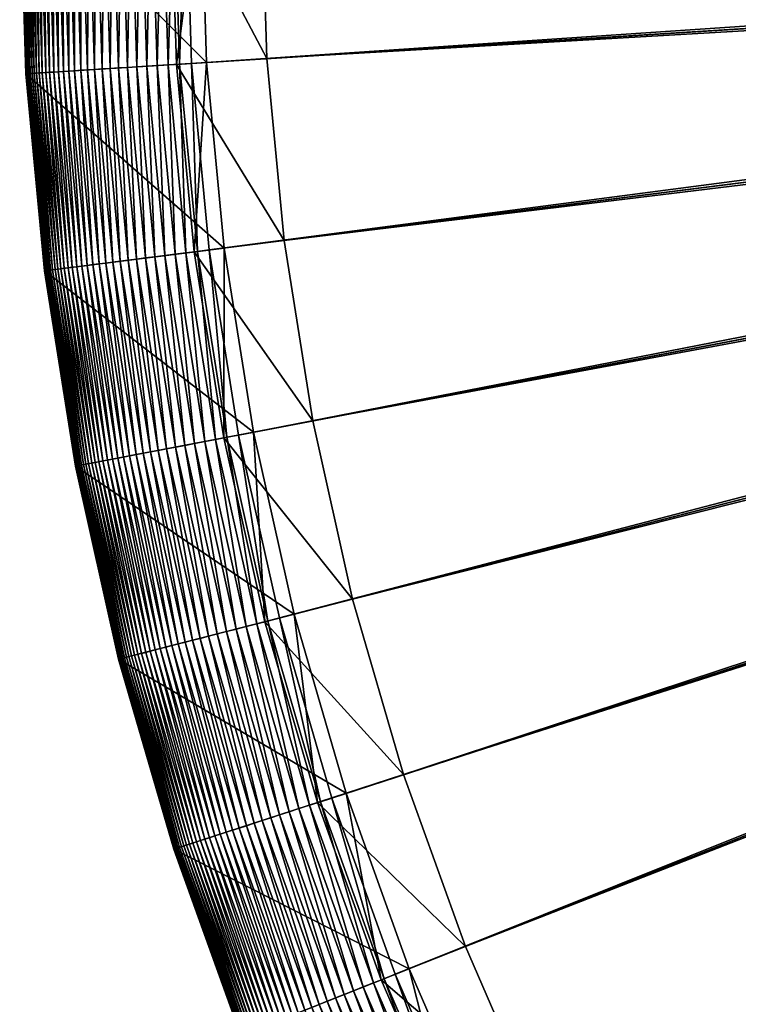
# Model space of a CAD drawing. Header units: millimetres. Extents: x -38.8 to 49.8, y -3.5 to 19.4.
# Tile 216 of 256: x 9.356 to 10.16, y 14.59 to 15.693. Entities that reach past the tile are written whole.
import ezdxf

# ---------------------------------------------------------------- set-up
doc = ezdxf.new("R2010")
doc.units = ezdxf.units.MM
doc.layers.get('0').update_dxf_attribs({"true_color": 0x5890e1})

msp = doc.modelspace()

# ---------------------------------------------------------------- meshes
at = {"color": 206, "true_color": 0x6c0888}
mesh = msp.add_polyface(dxfattribs=at)
corners = [(9.3883, 15.4124, -9.9266), (9.3695, 15.6328, -9.9174), (9.3675, 15.6326, -9.9266), (9.3903, 15.4126, -9.9174), (9.3718, 15.6329, -9.9084), (9.3926, 15.4129, -9.9084), (9.3745, 15.6331, -9.8995), (9.3953, 15.4133, -9.8995), (9.3776, 15.6333, -9.8908), (9.3983, 15.4136, -9.8908), (9.381, 15.6335, -9.8824), (9.4018, 15.4141, -9.8824), (9.3849, 15.6337, -9.8741), (9.4056, 15.4146, -9.8741), (9.3892, 15.634, -9.8661), (9.4099, 15.4151, -9.8661), (9.3939, 15.6343, -9.8583), (9.4146, 15.4157, -9.8583), (9.399, 15.6346, -9.8508), (9.4197, 15.4163, -9.8508), (9.4046, 15.635, -9.8436), (9.4252, 15.417, -9.8436), (9.4106, 15.6354, -9.8368), (9.4312, 15.4178, -9.8368), (9.4171, 15.6358, -9.8303), (9.4377, 15.4186, -9.8303), (9.4241, 15.6362, -9.8241), (9.4446, 15.4195, -9.8241), (9.4315, 15.6367, -9.8183), (9.3627, 15.6323, -12.7647), (9.3627, 15.6323, -9.9836), (9.3557, 15.8538, -9.9836), (9.3557, 15.8538, -12.7647), (9.3627, 15.6323, -9.974), (9.3557, 15.8538, -9.974), (9.363, 15.6324, -9.9644), (9.356, 15.8538, -9.9644), (9.3636, 15.6324, -9.9548), (9.3567, 15.8538, -9.9548), (9.3646, 15.6325, -9.9453), (9.3576, 15.8538, -9.9453), (9.3659, 15.6325, -9.9359), (9.3589, 15.8538, -9.9359), (9.3605, 15.8538, -9.9266), (9.3625, 15.8538, -9.9174), (9.3648, 15.8538, -9.9084), (9.3675, 15.8538, -9.8995), (9.3706, 15.8538, -9.8908), (9.3741, 15.8538, -9.8824), (9.378, 15.8538, -9.8741), (9.3823, 15.8538, -9.8661), (9.387, 15.8538, -9.8583), (9.3921, 15.8538, -9.8508), (9.3977, 15.8538, -9.8436), (9.4038, 15.8538, -9.8368), (9.4103, 15.8538, -9.8303), (9.4173, 15.8538, -9.8241), (9.4247, 15.8538, -9.8183), (9.4395, 15.6372, -9.813), (9.4327, 15.8538, -9.813), (9.4411, 15.8538, -9.808), (9.565, 15.6451, -12.6111)]
mesh.append_faces([[corners[k] for k in face] for face in [(0, 1, 2), (3, 4, 1), (5, 6, 4), (7, 8, 6), (9, 10, 8), (11, 12, 10), (13, 14, 12), (15, 16, 14), (17, 18, 16), (19, 20, 18), (21, 22, 20), (23, 24, 22), (25, 26, 24), (27, 28, 26), (29, 31, 32), (30, 34, 31), (33, 36, 34), (35, 38, 36), (37, 40, 38), (39, 42, 40), (41, 43, 42), (2, 44, 43), (1, 45, 44), (4, 46, 45), (6, 47, 46), (8, 48, 47), (10, 49, 48), (12, 50, 49), (14, 51, 50), (16, 52, 51), (18, 53, 52), (20, 54, 53), (22, 55, 54), (24, 56, 55), (26, 57, 56), (28, 59, 57), (58, 60, 59)]], dxfattribs={"vtx0": -1, "color": 206})
mesh.append_faces([[corners[k] for k in face] for face in [(29, 30, 31), (30, 33, 34), (33, 35, 36), (35, 37, 38), (37, 39, 40), (39, 41, 42), (41, 2, 43), (2, 1, 44), (1, 4, 45), (4, 6, 46), (6, 8, 47), (8, 10, 48), (10, 12, 49), (12, 14, 50), (14, 16, 51), (16, 18, 52), (18, 20, 53), (20, 22, 54), (22, 24, 55), (24, 26, 56), (26, 28, 57), (28, 58, 59), (61, 29, 32)]], dxfattribs={"vtx2": -1, "color": 206})
mesh = msp.add_polyface(dxfattribs=at)
corners = [(9.4753, 14.979, -9.9084), (9.4298, 15.1952, -9.8995), (9.4271, 15.1947, -9.9084), (9.478, 14.9797, -9.8995), (9.4328, 15.1958, -9.8908), (9.481, 14.9805, -9.8908), (9.4363, 15.1964, -9.8824), (9.4843, 14.9813, -9.8824), (9.4401, 15.1971, -9.8741), (9.4881, 14.9823, -9.8741), (9.4443, 15.1979, -9.8661), (9.4922, 14.9834, -9.8661), (9.4489, 15.1988, -9.8583), (9.4968, 14.9845, -9.8583), (9.454, 15.1998, -9.8508), (9.5018, 14.9858, -9.8508), (9.4595, 15.2008, -9.8436), (9.5072, 14.9872, -9.8436), (9.4654, 15.202, -9.8368), (9.5131, 14.9887, -9.8368), (9.4718, 15.2032, -9.8303), (9.5194, 14.9903, -9.8303), (9.4786, 15.2045, -9.8241), (9.5261, 14.9921, -9.8241), (9.486, 15.2059, -9.8183), (9.4197, 15.4163, -9.8508), (9.4252, 15.417, -9.8436), (9.4312, 15.4178, -9.8368), (9.4377, 15.4186, -9.8303), (9.4446, 15.4195, -9.8241), (9.452, 15.4204, -9.8183), (9.4938, 15.2074, -9.813), (9.4599, 15.4214, -9.813), (9.5021, 15.209, -9.808), (9.4683, 15.4225, -9.808), (9.5109, 15.2107, -9.8035), (9.4772, 15.4236, -9.8035), (9.4866, 15.4248, -9.7994), (9.5202, 15.2124, -9.7994), (9.4965, 15.4261, -9.7958), (9.6174, 15.231, -12.6111), (9.4182, 15.193, -12.7647), (9.3835, 15.4118, -12.7647), (9.4315, 15.6367, -9.8183), (9.4395, 15.6372, -9.813), (9.4479, 15.6377, -9.808), (9.4569, 15.6383, -9.8035), (9.4663, 15.6389, -9.7994), (9.4764, 15.6395, -9.7958), (9.507, 15.4274, -9.7927), (9.4869, 15.6402, -9.7927), (9.498, 15.6409, -9.7902), (9.5847, 15.4372, -12.6111), (9.3627, 15.6323, -12.7647), (9.4411, 15.8538, -9.808), (9.4501, 15.8538, -9.8035), (9.4596, 15.8538, -9.7994), (9.4696, 15.8538, -9.7958), (9.4802, 15.8538, -9.7927), (9.4913, 15.8538, -9.7902), (9.503, 15.8538, -9.7881), (9.565, 15.6451, -12.6111), (9.3557, 15.8538, -12.7647), (9.5585, 15.8538, -12.6111)]
mesh.append_faces([[corners[k] for k in face] for face in [(0, 1, 2), (3, 4, 1), (5, 6, 4), (7, 8, 6), (9, 10, 8), (11, 12, 10), (13, 14, 12), (15, 16, 14), (17, 18, 16), (19, 20, 18), (21, 22, 20), (23, 24, 22), (16, 27, 26), (18, 28, 27), (20, 29, 28), (22, 30, 29), (24, 32, 30), (31, 34, 32), (33, 36, 34), (35, 37, 36), (38, 39, 37), (30, 44, 43), (32, 45, 44), (34, 46, 45), (36, 47, 46), (37, 48, 47), (39, 50, 48), (49, 51, 50), (45, 55, 54), (46, 56, 55), (47, 57, 56), (48, 58, 57), (50, 59, 58), (51, 60, 59), (61, 62, 63)]], dxfattribs={"vtx0": -1, "color": 206})
mesh.append_faces([[corners[k] for k in face] for face in [(12, 14, 25), (14, 16, 26), (16, 18, 27), (18, 20, 28), (20, 22, 29), (22, 24, 30), (24, 31, 32), (31, 33, 34), (33, 35, 36), (40, 41, 42), (29, 30, 43), (30, 32, 44), (32, 34, 45), (34, 36, 46), (36, 37, 47), (37, 39, 48), (39, 49, 50), (52, 42, 53), (44, 45, 54), (45, 46, 55), (46, 47, 56), (47, 48, 57), (48, 50, 58), (50, 51, 59)]], dxfattribs={"vtx2": -1, "color": 206})
mesh = msp.add_polyface(dxfattribs=at)
corners = [(9.5333, 14.9939, -9.8183), (9.4938, 15.2074, -9.813), (9.486, 15.2059, -9.8183), (9.541, 14.9959, -9.813), (9.5021, 15.209, -9.808), (9.5492, 14.998, -9.808), (9.5109, 15.2107, -9.8035), (9.5579, 15.0002, -9.8035), (9.5202, 15.2124, -9.7994), (9.5671, 15.0026, -9.7994), (9.5301, 15.2143, -9.7958), (9.5768, 15.0051, -9.7958), (9.5405, 15.2163, -9.7927), (9.5871, 15.0077, -9.7927), (9.5514, 15.2184, -9.7902), (9.5979, 15.0105, -9.7902), (9.5629, 15.2206, -9.7881), (9.6092, 15.0134, -9.7881), (9.5749, 15.2229, -9.7866), (9.6211, 15.0164, -9.7866), (9.5876, 15.2253, -9.7857), (9.6335, 15.0196, -9.7857), (9.6008, 15.2278, -9.7854), (9.7284, 15.044, -10.1546), (9.5842, 15.2246, -10.408), (9.6838, 15.2436, -10.1546), (9.6302, 15.0188, -10.408), (9.6174, 15.231, -12.6111), (9.6629, 15.0272, -12.6111), (9.4182, 15.193, -12.7647), (9.4866, 15.4248, -9.7994), (9.4965, 15.4261, -9.7958), (9.507, 15.4274, -9.7927), (9.5181, 15.4288, -9.7902), (9.5297, 15.4302, -9.7881), (9.5418, 15.4318, -9.7866), (9.5546, 15.4334, -9.7857), (9.5679, 15.4351, -9.7854), (9.5512, 15.433, -10.408), (9.6518, 15.4457, -10.1546), (9.5847, 15.4372, -12.6111), (9.3835, 15.4118, -12.7647), (9.498, 15.6409, -9.7902), (9.5097, 15.6416, -9.7881), (9.5219, 15.6424, -9.7866), (9.5348, 15.6432, -9.7857), (9.5482, 15.644, -9.7854), (12.6558, 15.8395, -9.7854), (9.5313, 15.6429, -10.408), (9.6325, 15.6493, -10.1546), (9.565, 15.6451, -12.6111), (9.3627, 15.6323, -12.7647), (9.503, 15.8538, -9.7881), (9.5153, 15.8538, -9.7866), (9.5281, 15.8538, -9.7857), (9.5416, 15.8538, -9.7854), (12.6553, 15.8538, -9.7854), (9.5247, 15.8538, -10.408), (9.6261, 15.8538, -10.1546), (9.5585, 15.8538, -12.6111)]
mesh.append_faces([[corners[k] for k in face] for face in [(0, 1, 2), (3, 4, 1), (5, 6, 4), (7, 8, 6), (9, 10, 8), (11, 12, 10), (13, 14, 12), (15, 16, 14), (17, 18, 16), (19, 20, 18), (21, 22, 20), (23, 24, 25), (26, 27, 24), (28, 29, 27), (10, 32, 31), (12, 33, 32), (14, 34, 33), (16, 35, 34), (18, 36, 35), (20, 37, 36), (25, 38, 39), (24, 40, 38), (27, 41, 40), (33, 43, 42), (34, 44, 43), (35, 45, 44), (36, 46, 45), (37, 47, 46), (39, 48, 49), (38, 50, 48), (40, 51, 50), (43, 53, 52), (44, 54, 53), (45, 55, 54), (46, 56, 55), (49, 57, 58), (48, 59, 57)]], dxfattribs={"vtx0": -1, "color": 206})
mesh.append_faces([[corners[k] for k in face] for face in [(6, 8, 30), (8, 10, 31), (10, 12, 32), (12, 14, 33), (14, 16, 34), (16, 18, 35), (18, 20, 36), (20, 22, 37), (25, 24, 38), (24, 27, 40), (32, 33, 42), (33, 34, 43), (34, 35, 44), (35, 36, 45), (36, 37, 46), (39, 38, 48), (38, 40, 50), (42, 43, 52), (43, 44, 53), (44, 45, 54), (45, 46, 55), (49, 48, 57), (48, 50, 59)]], dxfattribs={"vtx2": -1, "color": 206})
mesh = msp.add_polyface(dxfattribs=at)
corners = [(11.8499, 12.6766, -9.7854), (12.8121, 15.6379, -9.7854), (12.7987, 15.6428, -9.7854), (12.8121, 15.6379, -10.1714), (11.6836, 12.8263, -10.1546), (12.7987, 15.6428, -10.1714), (11.6525, 12.7477, -9.7854), (12.7856, 15.6484, -9.7854), (11.4958, 12.9075, -10.1546), (12.7856, 15.6484, -10.1714), (11.4599, 12.831, -9.7854), (12.7729, 15.6549, -9.7854), (11.3136, 13.0004, -10.1546), (12.7729, 15.6549, -10.1714), (11.2729, 12.9263, -9.7854), (12.7607, 15.6622, -9.7854), (11.1375, 13.1045, -10.1546), (12.7607, 15.6622, -10.1714), (11.0922, 13.0332, -9.7854), (12.7489, 15.6702, -9.7854), (10.9683, 13.2195, -10.1546), (12.7489, 15.6702, -10.1714), (10.9187, 13.1511, -9.7854), (12.7376, 15.6789, -9.7854), (10.8067, 13.3448, -10.1546), (12.7376, 15.6789, -10.1714), (10.7528, 13.2797, -9.7854), (12.7269, 15.6883, -9.7854), (10.6533, 13.4801, -10.1546), (12.7269, 15.6883, -10.1714), (10.5954, 13.4185, -9.7854), (12.7168, 15.6984, -9.7854), (10.5086, 13.6248, -10.1546), (12.7168, 15.6984, -10.1714), (10.447, 13.5669, -9.7854), (12.7074, 15.7091, -9.7854), (10.3733, 13.7782, -10.1546), (12.7074, 15.7091, -10.1714), (10.3082, 13.7243, -9.7854), (12.6987, 15.7204, -9.7854), (10.248, 13.9398, -10.1546), (12.6987, 15.7204, -10.1714), (10.1796, 13.8902, -9.7854), (12.6906, 15.7322, -9.7854), (10.0616, 14.0638, -9.7854), (10.133, 14.109, -10.1546), (12.6906, 15.7322, -10.1714), (12.6834, 15.7444, -9.7854), (9.9548, 14.2444, -9.7854), (10.0288, 14.2851, -10.1546), (12.6834, 15.7444, -10.1714), (12.6769, 15.7571, -9.7854), (9.8595, 14.4314, -9.7854), (9.936, 14.4674, -10.1546), (12.6769, 15.7571, -10.1714), (12.6713, 15.7702, -9.7854), (9.7762, 14.624, -9.7854), (9.8547, 14.6551, -10.1546), (12.6713, 15.7702, -10.1714), (12.6664, 15.7836, -9.7854), (9.7051, 14.8214, -9.7854), (9.7855, 14.8476, -10.1546), (12.6664, 15.7836, -10.1714), (12.6624, 15.7973, -9.7854), (9.6465, 15.023, -9.7854), (9.7284, 15.044, -10.1546), (12.6624, 15.7973, -10.1714), (12.6593, 15.8112, -9.7854), (9.6008, 15.2278, -9.7854), (9.6838, 15.2436, -10.1546), (12.6593, 15.8112, -10.1714), (12.6571, 15.8253, -9.7854), (9.5679, 15.4351, -9.7854), (9.6518, 15.4457, -10.1546), (12.6571, 15.8253, -10.1714), (12.6558, 15.8395, -9.7854), (9.6325, 15.6493, -10.1546), (12.6558, 15.8395, -10.1714), (9.5482, 15.644, -9.7854), (12.6553, 15.8538, -9.7854), (9.6261, 15.8538, -10.1546), (12.6553, 15.8538, -10.1714)]
mesh.append_faces([[corners[k] for k in face] for face in [(3, 4, 5), (5, 8, 9), (9, 12, 13), (13, 16, 17), (17, 20, 21), (21, 24, 25), (25, 28, 29), (29, 32, 33), (33, 36, 37), (37, 40, 41), (42, 43, 44), (41, 45, 46), (44, 47, 48), (46, 49, 50), (48, 51, 52), (50, 53, 54), (52, 55, 56), (54, 57, 58), (56, 59, 60), (58, 61, 62), (60, 63, 64), (62, 65, 66), (64, 67, 68), (66, 69, 70), (68, 71, 72), (70, 73, 74), (74, 76, 77), (77, 80, 81)]], dxfattribs={"vtx0": -1, "color": 206})
mesh.append_faces([[corners[k] for k in face] for face in [(0, 1, 2), (6, 2, 7), (10, 7, 11), (14, 11, 15), (18, 15, 19), (22, 19, 23), (26, 23, 27), (30, 27, 31), (34, 31, 35), (38, 35, 39), (37, 36, 40), (42, 39, 43), (41, 40, 45), (44, 43, 47), (46, 45, 49), (48, 47, 51), (50, 49, 53), (52, 51, 55), (54, 53, 57), (56, 55, 59), (58, 57, 61), (60, 59, 63), (62, 61, 65), (64, 63, 67), (66, 65, 69), (68, 67, 71), (70, 69, 73), (72, 71, 75), (74, 73, 76), (78, 75, 79), (77, 76, 80)]], dxfattribs={"vtx2": -1, "color": 206})
mesh = msp.add_polyface(dxfattribs=at)
corners = [(9.4182, 15.193, -12.7647), (9.4182, 15.193, -9.9836), (9.3835, 15.4118, -9.9836), (9.3835, 15.4118, -12.7647), (9.4182, 15.193, -9.974), (9.3835, 15.4118, -9.974), (9.4185, 15.193, -9.9644), (9.3839, 15.4118, -9.9644), (9.4191, 15.1931, -9.9548), (9.3845, 15.4119, -9.9548), (9.4201, 15.1933, -9.9453), (9.3854, 15.412, -9.9453), (9.4213, 15.1936, -9.9359), (9.3867, 15.4122, -9.9359), (9.4229, 15.1939, -9.9266), (9.3883, 15.4124, -9.9266), (9.4249, 15.1942, -9.9174), (9.3903, 15.4126, -9.9174), (9.4271, 15.1947, -9.9084), (9.3926, 15.4129, -9.9084), (9.4298, 15.1952, -9.8995), (9.3953, 15.4133, -9.8995), (9.4328, 15.1958, -9.8908), (9.3983, 15.4136, -9.8908), (9.4363, 15.1964, -9.8824), (9.4018, 15.4141, -9.8824), (9.4401, 15.1971, -9.8741), (9.4056, 15.4146, -9.8741), (9.4443, 15.1979, -9.8661), (9.4099, 15.4151, -9.8661), (9.4489, 15.1988, -9.8583), (9.4146, 15.4157, -9.8583), (9.4197, 15.4163, -9.8508), (9.454, 15.1998, -9.8508), (9.4252, 15.417, -9.8436), (9.3627, 15.6323, -9.9836), (9.3627, 15.6323, -12.7647), (9.3627, 15.6323, -9.974), (9.363, 15.6324, -9.9644), (9.3636, 15.6324, -9.9548), (9.3646, 15.6325, -9.9453), (9.3659, 15.6325, -9.9359), (9.3675, 15.6326, -9.9266), (9.3695, 15.6328, -9.9174), (9.3718, 15.6329, -9.9084), (9.3745, 15.6331, -9.8995), (9.3776, 15.6333, -9.8908), (9.381, 15.6335, -9.8824), (9.3849, 15.6337, -9.8741), (9.3892, 15.634, -9.8661), (9.3939, 15.6343, -9.8583), (9.399, 15.6346, -9.8508), (9.4046, 15.635, -9.8436), (9.4312, 15.4178, -9.8368), (9.4106, 15.6354, -9.8368), (9.4377, 15.4186, -9.8303), (9.4171, 15.6358, -9.8303), (9.4446, 15.4195, -9.8241), (9.4241, 15.6362, -9.8241)]
mesh.append_faces([[corners[k] for k in face] for face in [(0, 2, 3), (1, 5, 2), (4, 7, 5), (6, 9, 7), (8, 11, 9), (10, 13, 11), (12, 15, 13), (14, 17, 15), (16, 19, 17), (18, 21, 19), (20, 23, 21), (22, 25, 23), (24, 27, 25), (26, 29, 27), (28, 31, 29), (30, 32, 31), (33, 34, 32), (3, 35, 36), (2, 37, 35), (5, 38, 37), (7, 39, 38), (9, 40, 39), (11, 41, 40), (13, 42, 41)]], dxfattribs={"vtx0": -1, "color": 206})
mesh.append_faces([[corners[k] for k in face] for face in [(0, 1, 2), (1, 4, 5), (4, 6, 7), (6, 8, 9), (8, 10, 11), (10, 12, 13), (12, 14, 15), (14, 16, 17), (16, 18, 19), (18, 20, 21), (20, 22, 23), (22, 24, 25), (24, 26, 27), (26, 28, 29), (28, 30, 31), (3, 2, 35), (2, 5, 37), (5, 7, 38), (7, 9, 39), (9, 11, 40), (11, 13, 41), (13, 15, 42), (15, 17, 43), (17, 19, 44), (19, 21, 45), (21, 23, 46), (23, 25, 47), (25, 27, 48), (27, 29, 49), (29, 31, 50), (31, 32, 51), (32, 34, 52), (34, 53, 54), (53, 55, 56), (55, 57, 58)]], dxfattribs={"vtx2": -1, "color": 206})
mesh = msp.add_polyface(dxfattribs=at)
corners = [(9.5802, 14.7809, -9.8303), (9.5261, 14.9921, -9.8241), (9.5194, 14.9903, -9.8303), (9.5868, 14.783, -9.8241), (9.5333, 14.9939, -9.8183), (9.5939, 14.7853, -9.8183), (9.541, 14.9959, -9.813), (9.6015, 14.7878, -9.813), (9.5492, 14.998, -9.808), (9.6096, 14.7904, -9.808), (9.5579, 15.0002, -9.8035), (9.6181, 14.7932, -9.8035), (9.5671, 15.0026, -9.7994), (9.6271, 14.7961, -9.7994), (9.5768, 15.0051, -9.7958), (9.6367, 14.7992, -9.7958), (9.5871, 15.0077, -9.7927), (9.6467, 14.8025, -9.7927), (9.5979, 15.0105, -9.7902), (9.6573, 14.8059, -9.7902), (9.6092, 15.0134, -9.7881), (9.6684, 14.8095, -9.7881), (9.6211, 15.0164, -9.7866), (9.6801, 14.8133, -9.7866), (9.6335, 15.0196, -9.7857), (9.6923, 14.8173, -9.7857), (9.6465, 15.023, -9.7854), (9.7855, 14.8476, -10.1546), (9.6302, 15.0188, -10.408), (9.7284, 15.044, -10.1546), (9.689, 14.8162, -10.408), (9.6629, 15.0272, -12.6111), (9.7212, 14.8267, -12.6111), (9.4665, 14.9768, -12.7647), (9.4665, 14.9768, -9.9836), (9.4182, 15.193, -9.9836), (9.4182, 15.193, -12.7647), (9.4665, 14.9768, -9.974), (9.4182, 15.193, -9.974), (9.4668, 14.9768, -9.9644), (9.4185, 15.193, -9.9644), (9.4674, 14.977, -9.9548), (9.4191, 15.1931, -9.9548), (9.4684, 14.9772, -9.9453), (9.4201, 15.1933, -9.9453), (9.4696, 14.9776, -9.9359), (9.4213, 15.1936, -9.9359), (9.4712, 14.978, -9.9266), (9.4229, 15.1939, -9.9266), (9.4731, 14.9784, -9.9174), (9.4249, 15.1942, -9.9174), (9.4753, 14.979, -9.9084), (9.4271, 15.1947, -9.9084), (9.478, 14.9797, -9.8995), (9.4298, 15.1952, -9.8995), (9.481, 14.9805, -9.8908), (9.4328, 15.1958, -9.8908), (9.4843, 14.9813, -9.8824), (9.4363, 15.1964, -9.8824), (9.4881, 14.9823, -9.8741), (9.4401, 15.1971, -9.8741), (9.4922, 14.9834, -9.8661), (9.4443, 15.1979, -9.8661), (9.4968, 14.9845, -9.8583), (9.4489, 15.1988, -9.8583), (9.5018, 14.9858, -9.8508), (9.454, 15.1998, -9.8508), (9.5072, 14.9872, -9.8436), (9.4595, 15.2008, -9.8436), (9.5131, 14.9887, -9.8368), (9.4654, 15.202, -9.8368), (9.4718, 15.2032, -9.8303), (9.4786, 15.2045, -9.8241), (9.486, 15.2059, -9.8183), (9.4938, 15.2074, -9.813), (9.5021, 15.209, -9.808), (9.5109, 15.2107, -9.8035), (9.5202, 15.2124, -9.7994), (9.5301, 15.2143, -9.7958), (9.5405, 15.2163, -9.7927), (9.5514, 15.2184, -9.7902), (9.5629, 15.2206, -9.7881), (9.5749, 15.2229, -9.7866), (9.5876, 15.2253, -9.7857), (9.6008, 15.2278, -9.7854), (9.5842, 15.2246, -10.408), (9.6174, 15.231, -12.6111)]
mesh.append_faces([[corners[k] for k in face] for face in [(0, 1, 2), (3, 4, 1), (5, 6, 4), (7, 8, 6), (9, 10, 8), (11, 12, 10), (13, 14, 12), (15, 16, 14), (17, 18, 16), (19, 20, 18), (21, 22, 20), (23, 24, 22), (25, 26, 24), (27, 28, 29), (30, 31, 28), (32, 33, 31), (33, 35, 36), (34, 38, 35), (37, 40, 38), (39, 42, 40), (41, 44, 42), (43, 46, 44), (45, 48, 46), (47, 50, 48), (49, 52, 50)]], dxfattribs={"vtx0": -1, "color": 206})
mesh.append_faces([[corners[k] for k in face] for face in [(33, 34, 35), (34, 37, 38), (37, 39, 40), (39, 41, 42), (41, 43, 44), (43, 45, 46), (45, 47, 48), (47, 49, 50), (49, 51, 52), (51, 53, 54), (53, 55, 56), (55, 57, 58), (57, 59, 60), (59, 61, 62), (61, 63, 64), (63, 65, 66), (65, 67, 68), (67, 69, 70), (69, 2, 71), (2, 1, 72), (1, 4, 73), (4, 6, 74), (6, 8, 75), (8, 10, 76), (10, 12, 77), (12, 14, 78), (14, 16, 79), (16, 18, 80), (18, 20, 81), (20, 22, 82), (22, 24, 83), (24, 26, 84), (29, 28, 85), (28, 31, 86), (31, 33, 36)]], dxfattribs={"vtx2": -1, "color": 206})
mesh = msp.add_polyface(dxfattribs=at)
corners = [(9.7403, 14.6098, -9.7881), (9.6801, 14.8133, -9.7866), (9.6684, 14.8095, -9.7881), (9.7517, 14.6143, -9.7866), (9.6923, 14.8173, -9.7857), (9.7637, 14.619, -9.7857), (9.7051, 14.8214, -9.7854), (9.8547, 14.6551, -10.1546), (9.689, 14.8162, -10.408), (9.7855, 14.8476, -10.1546), (9.7605, 14.6178, -10.408), (9.7212, 14.8267, -12.6111), (9.5283, 14.764, -12.7647), (9.5283, 14.764, -9.9836), (9.4665, 14.9768, -9.9836), (9.4665, 14.9768, -12.7647), (9.5283, 14.764, -9.974), (9.4665, 14.9768, -9.974), (9.5286, 14.7641, -9.9644), (9.4668, 14.9768, -9.9644), (9.5292, 14.7643, -9.9548), (9.4674, 14.977, -9.9548), (9.5301, 14.7646, -9.9453), (9.4684, 14.9772, -9.9453), (9.5314, 14.765, -9.9359), (9.4696, 14.9776, -9.9359), (9.5329, 14.7655, -9.9266), (9.4712, 14.978, -9.9266), (9.5348, 14.7661, -9.9174), (9.4731, 14.9784, -9.9174), (9.537, 14.7668, -9.9084), (9.4753, 14.979, -9.9084), (9.5396, 14.7677, -9.8995), (9.478, 14.9797, -9.8995), (9.5425, 14.7686, -9.8908), (9.481, 14.9805, -9.8908), (9.5458, 14.7697, -9.8824), (9.4843, 14.9813, -9.8824), (9.5495, 14.7709, -9.8741), (9.4881, 14.9823, -9.8741), (9.5536, 14.7722, -9.8661), (9.4922, 14.9834, -9.8661), (9.5581, 14.7737, -9.8583), (9.4968, 14.9845, -9.8583), (9.563, 14.7753, -9.8508), (9.5018, 14.9858, -9.8508), (9.5683, 14.777, -9.8436), (9.5072, 14.9872, -9.8436), (9.574, 14.7789, -9.8368), (9.5131, 14.9887, -9.8368), (9.5802, 14.7809, -9.8303), (9.5194, 14.9903, -9.8303), (9.5868, 14.783, -9.8241), (9.5261, 14.9921, -9.8241), (9.5939, 14.7853, -9.8183), (9.5333, 14.9939, -9.8183), (9.6015, 14.7878, -9.813), (9.541, 14.9959, -9.813), (9.6096, 14.7904, -9.808), (9.5492, 14.998, -9.808), (9.6181, 14.7932, -9.8035), (9.5579, 15.0002, -9.8035), (9.6271, 14.7961, -9.7994), (9.5671, 15.0026, -9.7994), (9.6367, 14.7992, -9.7958), (9.5768, 15.0051, -9.7958), (9.6467, 14.8025, -9.7927), (9.5871, 15.0077, -9.7927), (9.6573, 14.8059, -9.7902), (9.5979, 15.0105, -9.7902), (9.6092, 15.0134, -9.7881), (9.6211, 15.0164, -9.7866), (9.6335, 15.0196, -9.7857), (9.6465, 15.023, -9.7854), (9.6302, 15.0188, -10.408), (9.6629, 15.0272, -12.6111)]
mesh.append_faces([[corners[k] for k in face] for face in [(0, 1, 2), (3, 4, 1), (5, 6, 4), (7, 8, 9), (10, 11, 8), (12, 14, 15), (13, 17, 14), (16, 19, 17), (18, 21, 19), (20, 23, 21), (22, 25, 23), (24, 27, 25), (26, 29, 27), (28, 31, 29), (30, 33, 31), (32, 35, 33), (34, 37, 35), (36, 39, 37), (38, 41, 39), (40, 43, 41), (42, 45, 43), (44, 47, 45), (46, 49, 47), (48, 51, 49)]], dxfattribs={"vtx0": -1, "color": 206})
mesh.append_faces([[corners[k] for k in face] for face in [(12, 13, 14), (13, 16, 17), (16, 18, 19), (18, 20, 21), (20, 22, 23), (22, 24, 25), (24, 26, 27), (26, 28, 29), (28, 30, 31), (30, 32, 33), (32, 34, 35), (34, 36, 37), (36, 38, 39), (38, 40, 41), (40, 42, 43), (42, 44, 45), (44, 46, 47), (46, 48, 49), (48, 50, 51), (50, 52, 53), (52, 54, 55), (54, 56, 57), (56, 58, 59), (58, 60, 61), (60, 62, 63), (62, 64, 65), (64, 66, 67), (66, 68, 69), (68, 2, 70), (2, 1, 71), (1, 4, 72), (4, 6, 73), (9, 8, 74), (8, 11, 75), (11, 12, 15)]], dxfattribs={"vtx2": -1, "color": 206})
mesh = msp.add_polyface(dxfattribs=at)
corners = [(9.6033, 14.5556, -12.7647), (9.5283, 14.764, -9.9836), (9.5283, 14.764, -12.7647), (9.6033, 14.5556, -9.9836), (9.5283, 14.764, -9.974), (9.6034, 14.5556, -9.974), (9.5286, 14.7641, -9.9644), (9.6037, 14.5557, -9.9644), (9.5292, 14.7643, -9.9548), (9.6043, 14.5559, -9.9548), (9.5301, 14.7646, -9.9453), (9.6051, 14.5563, -9.9453), (9.5314, 14.765, -9.9359), (9.6063, 14.5567, -9.9359), (9.6078, 14.5573, -9.9266), (9.5329, 14.7655, -9.9266), (9.6097, 14.5581, -9.9174), (9.5348, 14.7661, -9.9174), (9.6118, 14.5589, -9.9084), (9.537, 14.7668, -9.9084), (9.6144, 14.5599, -9.8995), (9.5396, 14.7677, -9.8995), (9.6172, 14.5611, -9.8908), (9.5425, 14.7686, -9.8908), (9.6205, 14.5623, -9.8824), (9.5458, 14.7697, -9.8824), (9.6241, 14.5638, -9.8741), (9.5495, 14.7709, -9.8741), (9.6281, 14.5653, -9.8661), (9.5536, 14.7722, -9.8661), (9.6324, 14.5671, -9.8583), (9.5581, 14.7737, -9.8583), (9.6372, 14.569, -9.8508), (9.563, 14.7753, -9.8508), (9.6424, 14.571, -9.8436), (9.5683, 14.777, -9.8436), (9.648, 14.5733, -9.8368), (9.574, 14.7789, -9.8368), (9.6541, 14.5757, -9.8303), (9.5802, 14.7809, -9.8303), (9.6606, 14.5782, -9.8241), (9.5868, 14.783, -9.8241), (9.6675, 14.581, -9.8183), (9.5939, 14.7853, -9.8183), (9.6749, 14.5839, -9.813), (9.6015, 14.7878, -9.813), (9.6828, 14.587, -9.808), (9.6096, 14.7904, -9.808), (9.6911, 14.5903, -9.8035), (9.6181, 14.7932, -9.8035), (9.6999, 14.5938, -9.7994), (9.6271, 14.7961, -9.7994), (9.7093, 14.5975, -9.7958), (9.6367, 14.7992, -9.7958), (9.7191, 14.6014, -9.7927), (9.6467, 14.8025, -9.7927), (9.7295, 14.6055, -9.7902), (9.6573, 14.8059, -9.7902), (9.7403, 14.6098, -9.7881), (9.6684, 14.8095, -9.7881), (9.7517, 14.6143, -9.7866), (9.6801, 14.8133, -9.7866), (9.7637, 14.619, -9.7857), (9.6923, 14.8173, -9.7857), (9.7762, 14.624, -9.7854), (9.7051, 14.8214, -9.7854), (9.8547, 14.6551, -10.1546), (9.7605, 14.6178, -10.408), (9.689, 14.8162, -10.408), (9.7919, 14.6302, -12.6111), (9.7212, 14.8267, -12.6111)]
mesh.append_faces([[corners[k] for k in face] for face in [(0, 1, 2), (3, 4, 1), (5, 6, 4), (7, 8, 6), (9, 10, 8), (11, 12, 10), (13, 15, 12), (14, 17, 15), (16, 19, 17), (18, 21, 19), (20, 23, 21), (22, 25, 23), (24, 27, 25), (26, 29, 27), (28, 31, 29), (30, 33, 31), (32, 35, 33), (34, 37, 35), (36, 39, 37), (38, 41, 39), (40, 43, 41), (42, 45, 43), (44, 47, 45), (46, 49, 47), (48, 51, 49), (50, 53, 51), (52, 55, 53), (54, 57, 55), (56, 59, 57), (69, 2, 70)]], dxfattribs={"vtx0": -1, "color": 206})
mesh.append_faces([[corners[k] for k in face] for face in [(13, 14, 15), (14, 16, 17), (16, 18, 19), (18, 20, 21), (20, 22, 23), (22, 24, 25), (24, 26, 27), (26, 28, 29), (28, 30, 31), (30, 32, 33), (32, 34, 35), (34, 36, 37), (36, 38, 39), (38, 40, 41), (40, 42, 43), (42, 44, 45), (44, 46, 47), (46, 48, 49), (48, 50, 51), (50, 52, 53), (52, 54, 55), (54, 56, 57), (56, 58, 59), (58, 60, 61), (60, 62, 63), (62, 64, 65), (66, 67, 68), (67, 69, 70), (69, 0, 2)]], dxfattribs={"vtx2": -1, "color": 206})
mesh = msp.add_polyface(dxfattribs=at)
corners = [(9.6913, 14.3522, -12.7647), (9.6033, 14.5556, -9.9836), (9.6033, 14.5556, -12.7647), (9.6913, 14.3522, -9.9836), (9.6034, 14.5556, -9.974), (9.6914, 14.3522, -9.974), (9.6037, 14.5557, -9.9644), (9.6916, 14.3524, -9.9644), (9.6043, 14.5559, -9.9548), (9.6922, 14.3527, -9.9548), (9.6051, 14.5563, -9.9453), (9.6931, 14.3531, -9.9453), (9.6063, 14.5567, -9.9359), (9.6942, 14.3536, -9.9359), (9.6078, 14.5573, -9.9266), (9.6957, 14.3543, -9.9266), (9.6097, 14.5581, -9.9174), (9.6975, 14.3551, -9.9174), (9.6118, 14.5589, -9.9084), (9.6996, 14.3561, -9.9084), (9.6144, 14.5599, -9.8995), (9.7021, 14.3573, -9.8995), (9.6172, 14.5611, -9.8908), (9.7048, 14.3586, -9.8908), (9.6205, 14.5623, -9.8824), (9.708, 14.3601, -9.8824), (9.6241, 14.5638, -9.8741), (9.7115, 14.3617, -9.8741), (9.6281, 14.5653, -9.8661), (9.7154, 14.3636, -9.8661), (9.6324, 14.5671, -9.8583), (9.7197, 14.3656, -9.8583), (9.6372, 14.569, -9.8508), (9.7243, 14.3678, -9.8508), (9.6424, 14.571, -9.8436), (9.7294, 14.3701, -9.8436), (9.7348, 14.3727, -9.8368), (9.648, 14.5733, -9.8368), (9.7407, 14.3755, -9.8303), (9.6541, 14.5757, -9.8303), (9.747, 14.3784, -9.8241), (9.6606, 14.5782, -9.8241), (9.7538, 14.3816, -9.8183), (9.6675, 14.581, -9.8183), (9.761, 14.385, -9.813), (9.6749, 14.5839, -9.813), (9.7686, 14.3886, -9.808), (9.6828, 14.587, -9.808), (9.7767, 14.3924, -9.8035), (9.6911, 14.5903, -9.8035), (9.7853, 14.3965, -9.7994), (9.6999, 14.5938, -9.7994), (9.7944, 14.4007, -9.7958), (9.7093, 14.5975, -9.7958), (9.804, 14.4052, -9.7927), (9.7191, 14.6014, -9.7927), (9.8141, 14.41, -9.7902), (9.7295, 14.6055, -9.7902), (9.8246, 14.415, -9.7881), (9.7403, 14.6098, -9.7881), (9.8357, 14.4202, -9.7866), (9.7517, 14.6143, -9.7866), (9.8474, 14.4257, -9.7857), (9.7637, 14.619, -9.7857), (9.8595, 14.4314, -9.7854), (9.7762, 14.624, -9.7854), (9.936, 14.4674, -10.1546), (9.8442, 14.4242, -10.408), (9.7605, 14.6178, -10.408), (9.8547, 14.6551, -10.1546), (9.8748, 14.4386, -12.6111), (9.7919, 14.6302, -12.6111), (9.5283, 14.764, -9.9836), (9.5283, 14.764, -9.974), (9.5286, 14.7641, -9.9644), (9.5292, 14.7643, -9.9548), (9.5301, 14.7646, -9.9453), (9.5314, 14.765, -9.9359)]
mesh.append_faces([[corners[k] for k in face] for face in [(0, 1, 2), (3, 4, 1), (5, 6, 4), (7, 8, 6), (9, 10, 8), (11, 12, 10), (13, 14, 12), (15, 16, 14), (17, 18, 16), (19, 20, 18), (21, 22, 20), (23, 24, 22), (25, 26, 24), (27, 28, 26), (29, 30, 28), (31, 32, 30), (33, 34, 32), (35, 37, 34), (36, 39, 37), (38, 41, 39), (40, 43, 41), (42, 45, 43), (44, 47, 45), (46, 49, 47), (48, 51, 49), (50, 53, 51), (52, 55, 53), (54, 57, 55), (56, 59, 57), (58, 61, 59), (60, 63, 61), (62, 65, 63), (66, 68, 69), (67, 71, 68), (70, 2, 71)]], dxfattribs={"vtx0": -1, "color": 206})
mesh.append_faces([[corners[k] for k in face] for face in [(35, 36, 37), (36, 38, 39), (38, 40, 41), (40, 42, 43), (42, 44, 45), (44, 46, 47), (46, 48, 49), (48, 50, 51), (50, 52, 53), (52, 54, 55), (54, 56, 57), (56, 58, 59), (58, 60, 61), (60, 62, 63), (62, 64, 65), (66, 67, 68), (67, 70, 71), (70, 0, 2), (2, 1, 72), (1, 4, 73), (4, 6, 74), (6, 8, 75), (8, 10, 76), (10, 12, 77)]], dxfattribs={"vtx2": -1, "color": 206})

doc.saveas('drawing.dxf')
